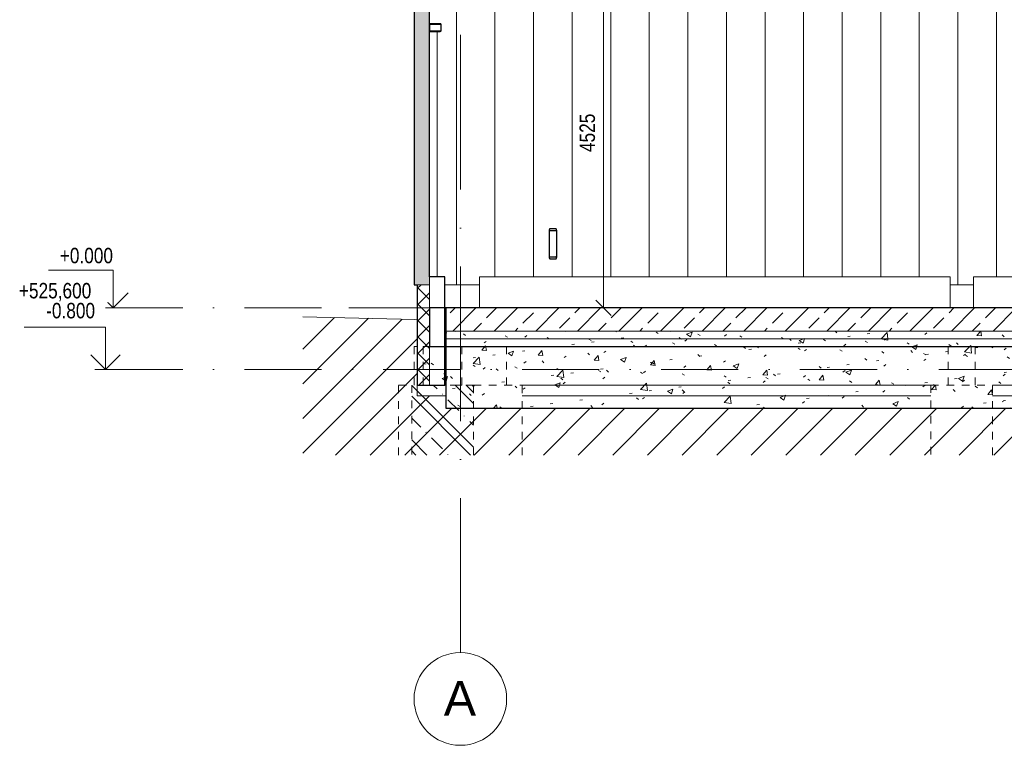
# Model space of a CAD drawing. Header units: millimetres. Extents: x -2033 to 156832, y -23587 to 25008.
# Tile 59 of 71: x 101276 to 114039, y -5666 to 3732. Entities that reach past the tile are written whole.
import ezdxf

# ---------------------------------------------------------------- set-up
doc = ezdxf.new("R2010")
doc.units = ezdxf.units.MM
for name, pattern in [('A_CARA_02_Čárkovaná', [200, 100, -100]), ('Čerchovaná 10mm', [1800, 1000, -400, 0, -400]), ('Čerchovaná 20mm', [3000, 2000, -500, 0, -500]), ('Čerchovaná 3mm', [500, 300, -100, 0, -100])]:
    doc.linetypes.add(name, pattern=pattern)
for name, color, linetype, lineweight in [('CA_DVERE18', 8, 'Continuous', 9), ('CA_DVERE25', 7, 'Continuous', 9), ('CA_DVERE_NEVHRA1', 3, 'Čerchovaná 3mm', 13), ('CA_KOTY', 3, 'Continuous', 9), ('CA_KOTY-100', 3, 'Continuous', 9), ('CA_KOTYVYS', 3, 'Continuous', 9), ('CA_OSY', 5, 'Continuous', 9), ('CA_PODLAHA', 1, 'Continuous', 25), ('CA_PODLAHA25', 7, 'Continuous', 13), ('CA_POHHRA25', 7, 'Continuous', 13), ('CA_REZY', 1, 'Continuous', 25), ('CA_SRAFY', 9, 'Continuous', 25), ('CA_TEXT35', 62, 'Continuous', 9), ('CA_ZAKLADY25', 7, 'Continuous', 13), ('CA_ZAKLADY5', 1, 'Continuous', 25), ('CA_ZARIZPRED', 8, 'Continuous', 13), ('Terénní útvar', 55, 'Continuous', 13), ('Vzor v řezu', 55, 'Continuous', 9)]:
    doc.layers.add(name, color=color, linetype=linetype, lineweight=lineweight)
doc.styles.add('Arial_2', font='arial.ttf', dxfattribs={"height": 450})
doc.styles.add('Arial_3', font='arial.ttf', dxfattribs={"width": 0.8, "height": 200})
doc.dimstyles.new('HP_Přímá_-_2_mm_Ariel_1-100_1', dxfattribs={"dimscale": 304.8, "dimtxt": 204.05188, "dimasz": 0.656168, "dimexe": 0.328084, "dimexo": 0.0625, "dimgap": 0.164042, "dimtad": 1, "dimdec": 0, "dimzin": 0, "dimdsep": 46, "dimtxsty": 'Arial_3', "dimblk1": 'OBLIQUE', "dimblk2": 'OBLIQUE', "dimsah": 1, "dimcen": 0.09, "dimazin": 0, "dimtfac": 1, "dimtdec": 4, "dimtix": 1, "dimtmove": 0, "dimatfit": 3, "dimfxl": 0.984252, "dimfxlon": 1, "dimtvp": 1, "dimtolj": 1, "dimtzin": 0, "dimarcsym": 2})
pattern_1 = [(50, (113120.25, 2698.53), (728.737, -63.756), [76.2, -838.2]), (355, (113120.25, 2698.5), (-140.97, 764.23), [60.96, -670.56]), (100.451, (113181, 2693.2), (587.77, 700.467), [64.76, -712.36]), (46.184, (113120.25, 2901.7), (1084.32, -168.17), [114.3, -1257.3]), (96.636, (113210.6, 2887.7), (949.61, 989.71), [97.14, -1068.54]), (351.184, (113120.3, 2901.7), (949.62, 989.7), [91.44, -1005.84]), (21, (113221.85, 2850.93), (606.458, -409.06), [76.2, -838.2]), (326, (113221.85, 2850.9), (247.21, 736.75), [60.96, -670.56]), (71.451, (113272.4, 2816.84), (853.67, 327.685), [64.76, -712.36]), (37.5, (113120.25, 2698.53), (12.355, 338.22), [33.528, -628.904, 33.528, -647.192, -673.1]), (37.5, (113120.25, 2698.53), (12.355, 338.22), [-1343.152, 33.528, -639.572]), (7.5, (113120.25, 2698.53), (267.279, 400.722), [33.528, -354.584, 33.528, -613.664, -256.54]), (7.5, (113120.25, 2698.53), (267.279, 400.722), [-1035.304, 33.528, -223.012]), (327.5, (112893.69, 2698.53), (542.363, -22.915), [33.528, -220.472, 33.528, -1810.512]), (327.5, (112893.69, 2698.53), (542.363, -22.915), [-287.528, -758.952, 33.528, -1018.032]), (317.5, (112792.1, 2698.53), (592.517, 101.707), [33.528, -296.672, 33.528, -492.76, -746.76]), (317.5, (112792.1, 2698.53), (592.517, 101.707), [-856.49, 33.53, -713.23])]

# ---------------------------------------------------------------- blocks, each defined once
blk = doc.blocks.new('CZ-Dveře_otočné_dvoukřídlé_OCZ typ2 - CZ-Dveře_otočné_dvoukřídlé_2x3_5-2140954-ŘEZ 4 _vestavek V1')
at = {"layer": 'CA_DVERE18'}
for p, q in [((7190, 0), (6305, 0)), ((7190, 0), (6305, 0)), ((7190, 0), (6632, 0)), ((6632, 0), (7190, 0))]:
    blk.add_line(p, q, dxfattribs=at)
at = {"layer": 'CA_DVERE25'}
for p, q in [((7360, 3580), (7350, 3580)), ((7450, 400), (7450, 3580))]:
    blk.add_line(p, q, dxfattribs=at)
blk = doc.blocks.new('CZ-Dveře_otočné_dvoukřídlé_OCZ typ2 - CZ-Dveře_otočné_dvoukřídlé_2x3_5-V7-ŘEZ 4 _vestavek V1')
at = {"layer": 'CA_DVERE18'}
for p, q in [((7190, 0), (6305, 0)), ((7190, 0), (6305, 0)), ((7190, 0), (6632, 0)), ((6632, 0), (7190, 0))]:
    blk.add_line(p, q, dxfattribs=at)
blk = doc.blocks.new('ocelová kce final - 11542_003_OK-HALA_TaO-2_ET_AciS_2025-05-29_upr_dwg-2597525-ŘEZ 4 _vestavek V1')
at = {"layer": 'CA_REZY'}
for p, q in [((7350, 3670), (7350, 3590)), ((7355, 3590), (7355, 3670)), ((7490, 3680), (7360, 3680)), ((7360, 3675), (7490, 3675)), ((7490, 3585), (7360, 3585)), ((7360, 3580), (7490, 3580)), ((7495, 3670), (7495, 3590)), ((7500, 3590), (7500, 3670)), ((8990, 1023), (8910, 1023)), ((8900, 984), (8900, 675)), ((8905, 675), (8905, 984)), ((8910, 1004), (8990, 1004)), ((8995, 984), (8995, 675)), ((9000, 675), (9000, 984)), ((8990, 656), (8910, 656)), ((8910, 636), (8990, 636)), ((22450, 0), (7350, 0)), ((7350, 0), (7350, -500)), ((7350, -500), (22450, -500))]:
    blk.add_line(p, q, dxfattribs=at)
at = {"layer": 'CA_REZY', "flags": 128}
for points in [[(8910, 1023), (8909, 1023), (8907, 1022), (8906, 1020), (8905, 1018), (8904, 1015), (8903, 1012), (8902, 1008), (8901, 1004), (8901, 999), (8900, 994), (8900, 989), (8900, 984)], [(9000, 984), (9000, 989), (9000, 994), (8999, 999), (8999, 1004), (8998, 1008), (8997, 1012), (8996, 1015), (8995, 1018), (8994, 1020), (8993, 1022), (8991, 1023), (8990, 1023)], [(8905, 984), (8905, 987), (8905, 989), (8905, 992), (8906, 994), (8906, 996), (8906, 998), (8907, 1000), (8907, 1001), (8908, 1002), (8909, 1003), (8909, 1003), (8910, 1004)], [(8990, 1004), (8991, 1003), (8991, 1003), (8992, 1002), (8992, 1001), (8993, 1000), (8994, 998), (8994, 996), (8994, 994), (8995, 992), (8995, 989), (8995, 987), (8995, 984)], [(8900, 675), (8900, 670), (8900, 665), (8901, 660), (8901, 656), (8902, 651), (8903, 648), (8904, 644), (8905, 641), (8906, 639), (8907, 638), (8909, 637), (8910, 636)], [(8910, 656), (8909, 656), (8909, 656), (8908, 657), (8907, 658), (8907, 660), (8906, 661), (8906, 663), (8906, 665), (8905, 668), (8905, 670), (8905, 672), (8905, 675)], [(8995, 675), (8995, 672), (8995, 670), (8995, 668), (8994, 665), (8994, 663), (8994, 661), (8993, 660), (8992, 658), (8992, 657), (8991, 656), (8991, 656), (8990, 656)], [(8990, 636), (8991, 637), (8993, 638), (8994, 639), (8995, 641), (8996, 644), (8997, 648), (8998, 651), (8999, 656), (8999, 660), (9000, 665), (9000, 670), (9000, 675)]]:
    blk.add_lwpolyline(points, dxfattribs=at)
at = {"layer": 'CA_REZY'}
for centre, radius, start, end in [((7360, 3670), 10, 90, 180), ((7360, 3590), 10, 180, 270), ((7360, 3670), 5, 90, 180), ((7360, 3590), 5, 180, 270), ((7490, 3670), 10, 0, 90), ((7490, 3670), 5, 0, 90), ((7490, 3590), 5, 270, 0), ((7490, 3590), 10, 270, 0)]:
    blk.add_arc(centre, radius, start, end, dxfattribs=at)
blk = doc.blocks.new('ocelová kce final - ocelová kce final-2597615-ŘEZ 4 _vestavek V1')
blk.add_blockref('ocelová kce final - 11542_003_OK-HALA_TaO-2_ET_AciS_2025-05-29_upr_dwg-2597525-ŘEZ 4 _vestavek V1', (0, 0))
blk = doc.blocks.new('Podlaží - Záhlaví podlaží-542802-ŘEZ 4 _vestavek V1')
at = {"layer": 'CA_KOTYVYS'}
for p, q in [((3251, 487), (2412, 487)), ((3251, 0), (3251, 487)), ((3251, 0), (3058, 193)), ((3251, 0), (3444, 193))]:
    blk.add_line(p, q, dxfattribs=at)
blk = doc.blocks.new('Podlaží - Bez názvu-542800-ŘEZ 4 _vestavek V1')
at = {"layer": 'CA_KOTYVYS'}
for p, q in [((3151, 6710), (2098, 6710)), ((3151, 6160), (3151, 6710)), ((3151, 6160), (2959, 6353)), ((3151, 6160), (3341, 6350)), ((3151, 6160), (3010, 6160))]:
    blk.add_line(p, q, dxfattribs=at)
blk = doc.blocks.new('Osnova - Bublina osnovy 12mm-4850-ŘEZ 4 _vestavek V1')
at = {"layer": 'CA_TEXT35'}
blk.add_circle((7750, -5066), 600, dxfattribs=at)
blk = doc.blocks.new('DIMBLOCK94-ŘEZ 4 _vestavek V1')
at = {"layer": 'CA_KOTY-100'}
for p, q in [((108843, 4525), (108743, 4625)), ((108843, 4525), (108743, 4525)), ((108843, 4525), (108843, 0)), ((108843, 4525), (108943, 4425)), ((108843, 4525), (109143, 4525)), ((108843, 0), (108743, 100)), ((108843, 0), (108743, 0)), ((108843, 0), (108943, -100)), ((108843, 0), (109143, 0))]:
    blk.add_line(p, q, dxfattribs=at)
at = {"layer": 'CA_KOTY-100', "color": 0, "insert": (108533, 2018), "char_height": 200, "width": 587.67, "attachment_point": 1, "rotation": 90, "line_spacing_factor": 0.941778, "style": 'Arial_3'}
blk.add_mtext('4525', dxfattribs=at)
blk = doc.blocks.new('_Oblique')
at = {"color": 0, "linetype": 'ByBlock', "lineweight": -2}
blk.add_line((-0.5, -0.5), (0.5, 0.5), dxfattribs=at)

msp = doc.modelspace()

# ---------------------------------------------------------------- hatches: boundary and pattern name
at = {"layer": 'CA_POHHRA25', "lineweight": 9}
h = msp.add_hatch(dxfattribs=at)
h.set_pattern_fill('FP_32', color=256, style=0, pattern_type=2)
h.set_pattern_definition([(90, (146436.8, 0), (-500, 3e-14), [])])
h.paths.add_polyline_path([(119678, 6040), (119678, 6029), (119589.5, 6029), (119576.8, 6023.7), (119571.5, 6011), (119571.5, 5859), (119576.8, 5846.3), (119589.5, 5841), (119678, 5841), (119678, 5830), (119458, 5830), (119458, 5841), (119546.5, 5841), (119559.2, 5846.3), (119564.5, 5859), (119564.5, 6011), (119559.2, 6023.7), (119546.5, 6029), (119458, 6029), (119458, 6040), (119660.9, 6040)])
h.paths.add_polyline_path([(106787.9, 300), (107237.9, 300), (107237.9, 400), (113337.9, 400), (113337.9, 300), (113637.9, 300), (113637.9, 400), (119728, 400), (119728, 6160), (119808, 6160), (119808, 300), (120235.4, 300), (120235.4, 400), (120517.7, 400), (120517.7, 4965), (120427.7, 4965), (120427.7, 5000), (120347.7, 5000), (120347.7, 5880), (120427.7, 5880), (120427.7, 6030), (121688.1, 6030), (121688.1, 12419.3), (106587.9, 12419.3), (106587.9, 7010), (114007.9, 7010), (114007.9, 9867), (113868, 9867), (113868, 9875.5), (113923.2, 9875.5), (113931.7, 9879), (113935.2, 9887.5), (113935.2, 9979.5), (113931.7, 9988), (113923.2, 9991.5), (113868, 9991.5), (113868, 10000), (118685.5, 10000), (118685.5, 6160), (119688, 6160), (119688, 6040), (119678, 6040), (119678, 6074.5), (113838, 6074.5), (113838, 6040), (114048, 6039.6), (114048, 6029), (113959.5, 6029), (113946.8, 6023.7), (113941.5, 6011), (113941.5, 5859), (113946.8, 5846.3), (113959.5, 5841), (114048, 5841), (114048, 5830), (113828, 5830), (113828, 5841), (113916.5, 5841), (113929.2, 5846.3), (113934.5, 5859), (113934.5, 6011), (113929.2, 6023.7), (113916.5, 6029), (113828, 6029), (113828, 6160), (106587.9, 6160), (106588, 3580), (106598, 3580), (106590.9, 3582.9), (106588, 3590), (106588, 3670), (106590.9, 3677.1), (106598, 3680), (106728, 3680), (106735.1, 3677.1), (106738, 3670), (106738, 3590), (106735.1, 3582.9), (106728, 3580), (106687.9, 3580), (106687.9, 400), (106787.9, 400), (106787.9, 331.5)])
h.paths.add_polyline_path([(119595.5, 636.2), (119528, 636.2), (119523, 641.4), (119520.1, 651.4), (119518.2, 667.5), (119518, 674.9), (119519.1, 1002.1), (119521.9, 1014.9), (119523, 1017.7), (119528, 1022.9), (119608, 1022.9), (119613, 1017.7), (119615.9, 1007.8), (119617.8, 991.6), (119618, 984.2), (119616.8, 657), (119614.1, 644.2), (119613, 641.4), (119608, 636.2)])
h.paths.add_polyline_path([(108228, 636.2), (108148, 636.2), (108143, 641.4), (108140.1, 651.4), (108138.2, 667.5), (108138, 674.9), (108139.1, 1002.1), (108141.9, 1014.9), (108143, 1017.7), (108148, 1022.9), (108228, 1022.9), (108233, 1017.7), (108235.9, 1007.8), (108237.8, 991.6), (108238, 984.2), (108236.8, 657), (108234.1, 644.2), (108233, 641.4)])
h.paths.add_polyline_path([(119595.5, 655.6), (119609.3, 656.2), (119611.2, 660.1), (119612.6, 667.5), (119613, 674.9), (119612, 996), (119609.3, 1002.9), (119608, 1003.6), (119526.7, 1002.9), (119524.8, 999), (119523.4, 991.6), (119523, 984.2), (119524, 663.1), (119526.7, 656.2), (119528, 655.6)])
h.paths.add_polyline_path([(108148, 655.6), (108229.3, 656.2), (108231.2, 660.1), (108232.6, 667.5), (108233, 674.9), (108232, 996), (108229.3, 1002.9), (108228, 1003.6), (108146.7, 1002.9), (108144.8, 999), (108143.4, 991.6), (108143, 984.2), (108144, 663.1), (108146.7, 656.2), (108147.3, 655.7)])
h.paths.add_polyline_path([(120217.7, 1410), (120217.7, 1975), (120437.7, 1975), (120437.7, 1410), (120223.9, 1410)])
h.paths.add_polyline_path([(106598, 3585), (106728, 3585), (106731.5, 3586.5), (106733, 3590), (106733, 3670), (106731.5, 3673.5), (106728, 3675), (106598, 3675), (106594.5, 3673.5), (106593, 3670), (106593, 3590), (106594.5, 3586.5)])
h.paths.add_polyline_path([(108228, 4442.2), (108144.2, 4443.3), (108140.9, 4446.3), (108138.7, 4450.9), (108138, 4456.3), (108138.7, 4574.9), (108140.9, 4579.5), (108144.2, 4582.5), (108148, 4583.6), (108231.8, 4582.5), (108235.1, 4579.5), (108237.2, 4574.9), (108238, 4569.5), (108237.2, 4450.9), (108235.1, 4446.3), (108231.8, 4443.3), (108229, 4442.3)])
h.paths.add_polyline_path([(119595.5, 4442.2), (119524.2, 4443.3), (119520.9, 4446.3), (119518.7, 4450.9), (119518, 4456.3), (119518.7, 4574.9), (119520.9, 4579.5), (119524.2, 4582.5), (119528, 4583.6), (119611.8, 4582.5), (119615.1, 4579.5), (119617.2, 4574.9), (119618, 4569.5), (119617.2, 4450.9), (119615.1, 4446.3), (119611.8, 4443.3), (119608, 4442.2)])
h.paths.add_polyline_path([(108148, 4449.3), (108229.9, 4449.8), (108232.1, 4452.4), (108233, 4456.3), (108232.1, 4573.4), (108229.9, 4576), (108228, 4576.5), (108146.1, 4576), (108143.8, 4573.4), (108143, 4569.5), (108143.8, 4452.4), (108146.1, 4449.8), (108147, 4449.4)])
h.paths.add_polyline_path([(119528, 4449.3), (119609.9, 4449.8), (119612.1, 4452.4), (119613, 4456.3), (119612.1, 4573.4), (119609.9, 4576), (119608, 4576.5), (119526.1, 4576), (119523.8, 4573.4), (119523, 4569.5), (119523.8, 4452.4), (119526.1, 4449.8), (119527, 4449.4)])
h.paths.add_polyline_path([(106614.5, 4620), (106608, 4620), (106608, 4960), (113707.9, 4960), (113707.9, 6110), (113787.9, 6110), (113787.9, 4960), (114048, 4960), (114048, 4829), (113959.5, 4829), (113946.8, 4823.7), (113941.5, 4811), (113941.5, 4659), (113946.8, 4646.3), (113959.5, 4641), (114048, 4641), (114048, 4630), (113828, 4630), (113828, 4641), (113916.5, 4641), (113929.2, 4646.3), (113934.5, 4659), (113934.5, 4811), (113929.2, 4823.7), (113916.5, 4829), (113828, 4829), (113828, 4840), (114038, 4840), (114038, 4855.9), (106618, 4855.9), (106618.3, 4840), (106650.1, 4840), (106650.1, 4828), (106627.5, 4828), (106618, 4823.4), (106614.5, 4815), (106614.5, 4645), (106618.3, 4635.8), (106627.5, 4632), (106650.1, 4632), (106650.1, 4620), (106618.3, 4620)])
h.paths.add_polyline_path([(108078, 4620), (107178, 4620), (107178, 4630), (106958, 4630), (106958, 4620), (106650.1, 4620), (106650.1, 4632), (106958, 4632), (106958, 4641), (107046.5, 4641), (107059.2, 4646.3), (107064.5, 4659), (107064.5, 4811), (107059.2, 4823.7), (107046.5, 4829), (106650.1, 4828), (106650.1, 4840), (108298, 4840), (108298, 4829), (108209.5, 4829), (108196.8, 4823.7), (108191.5, 4808.5), (108191.5, 4659), (108196.8, 4646.3), (108209.5, 4641), (108298, 4641), (108298, 4630), (108078, 4630)])
h.paths.add_polyline_path([(110509.5, 4630), (110378, 4630), (110378, 4641), (110466.5, 4641), (110479.2, 4646.3), (110484.5, 4659), (110484.5, 4811), (110479.2, 4823.7), (110466.5, 4829), (110378, 4829), (110378, 4840), (110598, 4840), (110598, 4829), (110509.5, 4829), (110496.8, 4823.7), (110491.5, 4811), (110491.5, 4659), (110496.8, 4646.3), (110509.5, 4641), (110598, 4641), (110598, 4630)])
h.paths.add_polyline_path([(112678, 4630), (112678, 4641), (112766.5, 4641), (112779.2, 4646.3), (112784.5, 4659), (112784.5, 4811), (112779.2, 4823.7), (112766.5, 4829), (112678, 4829), (112678, 4840), (112898, 4840), (112898, 4829), (112809.5, 4829), (112796.8, 4823.7), (112791.5, 4808.5), (112791.5, 4659), (112796.8, 4646.3), (112809.5, 4641), (112898, 4641), (112898, 4630), (112766.5, 4630)])
h.paths.add_polyline_path([(109359.5, 4630), (109228, 4630), (109228, 4641), (109316.5, 4641), (109329.2, 4646.3), (109334.5, 4659), (109334.5, 4811), (109329.2, 4823.7), (109316.5, 4829), (109228, 4829), (109228, 4840), (109448, 4840), (109448, 4829), (109359.5, 4829), (109346.8, 4823.7), (109341.5, 4808.5), (109341.5, 4659), (109346.8, 4646.3), (109359.5, 4641), (109448, 4641), (109448, 4630)])
h.paths.add_polyline_path([(111659.5, 4630), (111528, 4630), (111528, 4641), (111616.5, 4641), (111629.2, 4646.3), (111634.5, 4659), (111634.5, 4811), (111629.2, 4823.7), (111616.5, 4829), (111528, 4829), (111528, 4840), (111748, 4840), (111748, 4829), (111659.5, 4829), (111646.8, 4823.7), (111641.5, 4808.5), (111641.5, 4659), (111646.8, 4646.3), (111659.5, 4641), (111748, 4641), (111748, 4630)])
h.paths.add_polyline_path([(107563.1, 4632), (108078, 4632), (108078, 4641), (108166.5, 4641), (108179.2, 4646.3), (108184.5, 4659), (108184.5, 4811), (108179.2, 4823.7), (108166.5, 4829), (107089.5, 4829), (107076.8, 4823.7), (107071.5, 4808.5), (107071.5, 4659), (107076.8, 4646.3), (107089.5, 4641), (107178, 4641), (107178, 4632)])
h.paths.add_polyline_path([(119595.5, 4685), (119528, 4685), (119520.9, 4687.9), (119518, 4695), (119518, 4775), (119520.9, 4782.1), (119528, 4785), (119608, 4785), (119615.1, 4782.1), (119618, 4775), (119618, 4695), (119615.1, 4687.9), (119608, 4685)])
h.paths.add_polyline_path([(119528, 4690), (119608, 4690), (119611.5, 4691.5), (119613, 4695), (119613, 4775), (119611.5, 4778.5), (119608, 4780), (119528, 4780), (119524.5, 4778.5), (119523, 4775), (119523, 4695), (119524.5, 4691.5)])
h.paths.add_polyline_path([(118428, 5830), (118428, 5841), (118516.5, 5841), (118529.2, 5846.3), (118534.5, 5859), (118534.5, 6011), (118529.2, 6023.7), (118516.5, 6029), (118428, 6029), (118428, 6040), (118648, 6040), (118648, 6029), (118559.5, 6029), (118546.8, 6023.7), (118541.5, 6011), (118541.5, 5859), (118546.8, 5846.3), (118559.5, 5841), (118648, 5841), (118648, 5830), (118516.5, 5830)])
h.paths.add_polyline_path([(115109.5, 5830), (114978, 5830), (114978, 5841), (115066.5, 5841), (115079.2, 5846.3), (115084.5, 5859), (115084.5, 6011), (115079.2, 6023.7), (115066.5, 6029), (114978, 6029), (114978, 6040), (115198, 6040), (115198, 6029), (115109.5, 6029), (115096.8, 6023.7), (115091.5, 6011), (115091.5, 5859), (115096.8, 5846.3), (115109.5, 5841), (115198, 5841), (115198, 5830), (115148.8, 5830)])
h.paths.add_polyline_path([(117278, 5830), (117278, 5841), (117366.5, 5841), (117379.2, 5846.3), (117384.5, 5859), (117384.5, 6011), (117379.2, 6023.7), (117366.5, 6029), (117278, 6029), (117278, 6040), (117498, 6040), (117498, 6029), (117409.5, 6029), (117396.8, 6023.7), (117391.5, 6011), (117391.5, 5859), (117396.8, 5846.3), (117409.5, 5841), (117498, 5841), (117498, 5830), (117366.5, 5830)])
h.paths.add_polyline_path([(116128, 5830), (116128, 5841), (116216.5, 5841), (116229.2, 5846.3), (116234.5, 5859), (116234.5, 6011), (116229.2, 6023.7), (116216.5, 6029), (116128, 6029), (116128, 6040), (116348, 6040), (116348, 6029), (116259.5, 6029), (116246.8, 6023.7), (116241.5, 6011), (116241.5, 5859), (116246.8, 5846.3), (116259.5, 5841), (116348, 5841), (116348, 5830), (116195.1, 5830)])
h.paths.add_polyline_path([(119688.5, 6170), (119682.5, 6170), (119682.5, 6270), (119688.5, 6270)])
h.paths.add_polyline_path([(119710.7, 6737.7), (119697.1, 6742.8), (119689.6, 6753.1), (119689.6, 6766.9), (119697.7, 6778), (119710.7, 6782.2), (119724.4, 6777.2), (119731.9, 6766.9), (119731.9, 6753.1), (119723.8, 6742), (119719.7, 6740.6)])
h.paths.add_polyline_path([(119710.7, 6740.6), (119724.4, 6746.3), (119730.1, 6760), (119723.8, 6773.9), (119710.7, 6779.3), (119697.1, 6773.7), (119691.4, 6760), (119697.7, 6746.1), (119707.5, 6742)])
h.paths.add_polyline_path([(119710.7, 7237.7), (119697.1, 7242.8), (119689.6, 7253.1), (119689.6, 7266.9), (119697.7, 7278), (119710.7, 7282.2), (119724.4, 7277.2), (119731.9, 7266.9), (119731.9, 7253.1), (119723.8, 7242), (119719.7, 7240.6)])
h.paths.add_polyline_path([(119710.7, 7240.6), (119724.4, 7246.3), (119730.1, 7260), (119723.8, 7273.9), (119710.7, 7279.3), (119697.1, 7273.7), (119691.4, 7260), (119697.7, 7246.1), (119707.5, 7242)])
h.paths.add_polyline_path([(107034.2, 9672.2), (107032.5, 9673), (107035.1, 9676.8), (107034.3, 9672.5)])
h.paths.add_polyline_path([(107036, 9672), (107034.3, 9672.4), (107036, 9676.8), (107100, 9676.8), (107100.9, 9672.1), (107100, 9672), (107039.9, 9672)])
h.paths.add_polyline_path([(107101.8, 9672.2), (107102.5, 9674.5), (107102.5, 9672.5)])
h.paths.add_polyline_path([(107028.8, 9677.4), (107028.8, 9679.5), (107030.8, 9678.6), (107029.7, 9678)])
h.paths.add_polyline_path([(107029.7, 9675.6), (107029.7, 9677.7), (107031.5, 9677.3), (107031, 9676.8)])
h.paths.add_polyline_path([(107031, 9674.1), (107029.7, 9675.6), (107032, 9675.6), (107032, 9675.6)])
h.paths.add_polyline_path([(107032.5, 9673), (107031, 9674.1), (107033.5, 9675.4), (107033, 9674.1)])
h.paths.add_polyline_path([(107103.5, 9673), (107103.5, 9675.6), (107105, 9674.1), (107104, 9673.4)])
h.paths.add_polyline_path([(107105, 9674.1), (107104, 9677), (107106.2, 9675.6)])
h.paths.add_polyline_path([(107106.2, 9675.6), (107104, 9678.4), (107107.2, 9677.4)])
h.paths.add_polyline_path([(107107.2, 9677.4), (107104, 9679.5), (107107.8, 9679.5)])
h.paths.add_polyline_path([(107028.8, 9762.5), (107029.7, 9764.3), (107032, 9761.6), (107029.7, 9762.2)])
h.paths.add_polyline_path([(107028.2, 9760.5), (107029.7, 9762), (107032, 9760.4), (107028.8, 9760.5)])
h.paths.add_polyline_path([(107028, 9758.3), (107028.8, 9760.3), (107032, 9759.4), (107028.8, 9758.6)])
h.paths.add_polyline_path([(107028, 9681.6), (107028.8, 9758.3), (107032, 9758.3), (107032, 9681.6), (107028.8, 9681.6)])
h.paths.add_polyline_path([(107028.2, 9679.5), (107028.8, 9681.4), (107032, 9680.5), (107028.4, 9679.5)])
h.paths.add_polyline_path([(107108, 9681.6), (107104, 9681.6), (107104, 9758.3), (107108, 9758.3)])
h.paths.add_polyline_path([(107107.8, 9679.5), (107104, 9680.6), (107108, 9681.6), (107107.8, 9679.5)])
h.paths.add_polyline_path([(107108, 9758.3), (107104, 9759.4), (107107.8, 9760.4)])
h.paths.add_polyline_path([(107103.6, 9760.4), (107107.2, 9762.5), (107107.2, 9760.5), (107103.9, 9760.4)])
h.paths.add_polyline_path([(107103.1, 9761.3), (107106.2, 9764.3), (107106.2, 9762.2), (107103.6, 9761.5)])
h.paths.add_polyline_path([(107105, 9765.8), (107106.2, 9764.3), (107104, 9764.3), (107104, 9764.4)])
h.paths.add_polyline_path([(107103.5, 9767), (107105, 9765.8), (107102.5, 9764.6), (107103, 9765.8)])
h.paths.add_polyline_path([(107101.8, 9767.7), (107103.5, 9767), (107100.9, 9763.1), (107101.7, 9767.5)])
h.paths.add_polyline_path([(107034.2, 9767.7), (107039.9, 9767.9), (107101.7, 9767.6), (107100, 9763.1), (107036, 9763.1), (107034.3, 9767.6)])
h.paths.add_polyline_path([(107032.5, 9767), (107034.3, 9767.5), (107033.5, 9765.5), (107033.3, 9765.8)])
h.paths.add_polyline_path([(107031, 9765.8), (107032.5, 9767), (107032.5, 9764.4), (107032, 9764.9)])
h.paths.add_polyline_path([(107033.5, 9762.1), (107029.7, 9764.3), (107031, 9765.8), (107033.1, 9762.7)])
h.paths.add_polyline_path([(107108, 9867), (106998, 9867), (106998, 9875.5), (107053.2, 9875.5), (107061.7, 9879), (107065.2, 9887.5), (107065.2, 9979.5), (107061.7, 9988), (107053.2, 9991.5), (106998, 9991.5), (106998, 10000), (107138, 10000), (107138, 9991.5), (107082.7, 9991.5), (107074.3, 9988), (107070.7, 9979.5), (107070.7, 9887.5), (107074.3, 9879), (107082.7, 9875.5), (107138, 9875.5), (107138, 9867)])
h.paths.add_polyline_path([(111598, 9867), (111598, 9875.5), (111653.2, 9875.5), (111661.7, 9879), (111665.2, 9887.5), (111665.2, 9979.5), (111661.7, 9988), (111653.2, 9991.5), (111598, 9991.5), (111598, 10000), (111738, 10000), (111738, 9991.5), (111682.7, 9991.5), (111674.3, 9988), (111670.7, 9979.5), (111670.7, 9887.5), (111674.3, 9879), (111682.7, 9875.5), (111738, 9875.5), (111738, 9867), (111653.2, 9867)])
h.paths.add_polyline_path([(109298, 9867), (109298, 9875.5), (109353.2, 9875.5), (109361.7, 9879), (109365.2, 9887.5), (109365.2, 9979.5), (109361.7, 9988), (109353.2, 9991.5), (109298, 9991.5), (109298, 10000), (109438, 10000), (109438, 9991.5), (109382.7, 9991.5), (109374.3, 9988), (109370.7, 9979.5), (109370.7, 9887.5), (109374.3, 9879), (109382.7, 9875.5), (109438, 9875.5), (109438, 9867), (109353.2, 9867)])
h.paths.add_polyline_path([(113952.7, 9875.5), (114007.9, 9875.5), (114007.9, 9991.5), (113952.7, 9991.5), (113944.3, 9988), (113940.7, 9979.5), (113940.7, 9887.5), (113944.3, 9879)])
h.paths.add_polyline_path([(107223.4, 9909), (107223.4, 9912), (107272.3, 9912), (107272.3, 9909)])
h.paths.add_polyline_path([(107276.2, 9915), (107276.2, 9953), (107280, 9953), (107280, 9915)])
h.paths.add_polyline_path([(107215.7, 9915), (107215.7, 9953), (107219.6, 9953), (107219.6, 9915)])
h.paths.add_polyline_path([(107272.3, 9956), (107223.4, 9956), (107223.4, 9959), (107272.3, 9959)])
at = {"layer": 'CA_SRAFY', "lineweight": 9}
h = msp.add_hatch(dxfattribs=at)
h.set_pattern_fill('FP_33', color=256, angle=-113.578, style=0, pattern_type=2)
h.set_pattern_definition([(336.422, (106392.717, 9213.146), (97.17559, 5e-05), [16.779, -8.852, 44.162, -8.852, -27.382]), (336.422, (106392.717, 9213.146), (97.17559, 5e-05), [-78.645, 16.779, -10.603]), (23.578, (106392.716, 9238.593), (-0.0001, 42.41054), [16.779, -8.852, 44.162, -8.852, -27.382]), (23.578, (106392.716, 9238.593), (-0.0001, 42.41054), [-78.645, 16.779, -10.603]), (270, (106392.72, 9238.59), (97.175, -1e-13), [25.446, -16.964]), (270, (106480.17, 9217.39), (97.175, -1e-13), [25.446, -16.964]), (360, (106408.096, 9245.304), (8e-14, 42.411), [8.112, -89.063]), (360, (106456.683, 9224.1), (8e-14, 42.411), [8.112, -89.063]), (360, (106408.096, 9206.434), (8e-14, 42.411), [8.112, -89.063]), (360, (106456.683, 9185.23), (8e-14, 42.411), [8.112, -89.063])])
h.paths.add_polyline_path([(106427.9, 300), (106587.9, 300), (106587.9, 12419.3), (106387.9, 12419.3), (106387.9, 300)])
h = msp.add_hatch(dxfattribs=at)
h.set_pattern_fill('FP_34', color=256, style=0, pattern_type=2)
h.set_pattern_definition([(45, (113120.25, 2698.53), (-106.066, 106.066), []), (135, (113120.25, 2698.53), (-106.066, -106.066), [])])
h.paths.add_polyline_path([(106516.8, -1000), (106587.9, -1000), (106587.9, 300), (106427.9, 300), (106427.9, -1000)])
h = msp.add_hatch(dxfattribs=at)
h.set_pattern_fill('FP_36', color=256, style=0, pattern_type=2)
h.set_pattern_definition([(45, (113120.25, 2698.53), (-269.408, 269.408), []), (45, (113389.66, 2698.53), (-269.408, 269.408), [190.5, -95.25])])
h.paths.add_polyline_path([(106797.9, -300), (121688.1, -300), (121688.1, 0), (106797.9, 0), (106797.9, -116.2)])
h = msp.add_hatch(dxfattribs=at)
h.set_pattern_fill('FP_35', color=256, style=0, pattern_type=2)
h.set_pattern_definition(pattern_1)
h.paths.add_polyline_path([(120641.8, -400), (121688.1, -400), (121688.1, -300), (106797.9, -300), (106797.9, -400), (120118.7, -400)])
at = {"layer": 'CA_SRAFY', "linetype": 'A_CARA_02_Čárkovaná', "lineweight": 9}
h = msp.add_hatch(dxfattribs=at)
h.set_pattern_fill('FP_35', color=256, style=0, pattern_type=2)
h.set_pattern_definition(pattern_1)
h.paths.add_polyline_path([(106909.1, -1000), (107007.9, -1000), (107007.9, -500), (106507.9, -500), (106507.9, -1000), (106843.7, -1000)])
at = {"layer": 'CA_SRAFY', "lineweight": 9}
h = msp.add_hatch(dxfattribs=at)
h.set_pattern_fill('FP_35', color=256, style=0, pattern_type=2)
h.set_pattern_definition(pattern_1)
h.paths.add_polyline_path([(120641.8, -1300), (121688.1, -1300), (121688.1, -400), (106797.9, -400), (106797.9, -1300), (120380.3, -1300)])
at = {"layer": 'CA_ZAKLADY25', "linetype": 'A_CARA_02_Čárkovaná', "lineweight": 9}
h = msp.add_hatch(dxfattribs=at)
h.set_pattern_fill('FP_43', color=256, style=0, pattern_type=2)
h.set_pattern_definition([(135, (113120.25, 2698.53), (-353.553, -353.553), []), (135, (113261.7, 2698.53), (-353.553, -353.553), []), (135, (113544.5, 2698.53), (-494.975, -212.132), [200, -100, 3.353, -96.647])])
h.paths.add_polyline_path([(106357.9, -1907), (107157.9, -1907), (107157.9, -1000), (106357.9, -1000), (106357.9, -1011.6)])
at = {"layer": 'Vzor v řezu'}
h = msp.add_hatch(dxfattribs=at)
h.set_pattern_fill('FP_37', color=256, style=0, pattern_type=2)
h.set_pattern_definition([(45, (113120.25, 2698.53), (-224.506, 224.506), [])])
h.paths.add_polyline_path([(121688.1, -1907), (121688.1, -1300), (106797.9, -1300), (106797.9, -1140), (106427.9, -1140), (106427.9, -146.8), (106398.7, -150.2), (104947.3, -114.5), (104947.3, -1907), (120641.8, -1907)])

# ---------------------------------------------------------------- linework, layer by layer
at = {"layer": 'CA_OSY', "linetype": 'Čerchovaná 20mm'}
msp.add_line((106987.9, -4465.9), (106987.9, 14978.8), dxfattribs=at)
at = {"layer": 'CA_OSY', "linetype": 'Čerchovaná 10mm'}
for p, q in [((102389.1, 0), (124246.1, 0)), ((102389.1, -800), (124246.1, -800))]:
    msp.add_line(p, q, dxfattribs=at)
at = {"layer": 'CA_PODLAHA'}
for p, q in [((121688.1, 0), (106797.9, 0)), ((106797.9, 0), (106797.9, -1300)), ((106797.9, -1300), (121688.1, -1300))]:
    msp.add_line(p, q, dxfattribs=at)
at = {"layer": 'CA_PODLAHA25'}
for p, q in [((121688.1, -300), (106797.9, -300)), ((121688.1, -400), (106797.9, -400))]:
    msp.add_line(p, q, dxfattribs=at)
at = {"layer": 'CA_POHHRA25'}
for p, q in [((106587.9, -1000), (106587.9, 400)), ((106587.9, 400), (106587.9, 300)), ((107237.9, 0), (107237.9, 400)), ((107237.9, 400), (113337.9, 400)), ((113337.9, 400), (113337.9, 0)), ((113637.9, 0), (113637.9, 400)), ((113637.9, 400), (119728, 400)), ((106427.9, 300), (106587.9, 300)), ((106587.9, 300), (106587.9, -1000)), ((106787.9, 300), (107237.9, 300)), ((113337.9, 300), (113637.9, 300)), ((113087.9, -1000), (107787.9, -1000)), ((119187.9, -1000), (113887.9, -1000))]:
    msp.add_line(p, q, dxfattribs=at)
at = {"layer": 'CA_REZY'}
for p, q in [((106387.9, 12419.3), (106387.9, 300)), ((106587.9, 400), (106587.9, 10000)), ((106787.9, 400), (106587.9, 400)), ((106787.9, -1000), (106787.9, 400)), ((106387.9, 300), (106427.9, 300)), ((106427.9, 300), (106427.9, -1000)), ((106427.9, -1000), (106587.9, -1000)), ((106587.9, -1000), (106787.9, -1000))]:
    msp.add_line(p, q, dxfattribs=at)
at = {"layer": 'CA_ZAKLADY25', "linetype": 'A_CARA_02_Čárkovaná', "lineweight": 9}
for p, q in [((106387.9, -500), (106427.9, -500)), ((106387.9, -500), (106387.9, -1000)), ((107587.9, -1000), (107587.9, -500)), ((113312.9, -500), (113312.9, -1000)), ((113662.9, -1000), (113662.9, -500)), ((106187.9, -1000), (106357.9, -1000)), ((106187.9, -1907), (106187.9, -1000)), ((107157.9, -1000), (107787.9, -1000)), ((107787.9, -1907), (107787.9, -1000)), ((113087.9, -1000), (113887.9, -1000)), ((113087.9, -1000), (113087.9, -1907)), ((113887.9, -1907), (113887.9, -1000))]:
    msp.add_line(p, q, dxfattribs=at)
at = {"layer": 'CA_ZAKLADY5', "linetype": 'A_CARA_02_Čárkovaná', "lineweight": 9}
for p, q in [((107007.9, -500), (106507.9, -500)), ((106507.9, -500), (106507.9, -1000)), ((107007.9, -1000), (107007.9, -500)), ((107157.9, -1000), (106357.9, -1000)), ((106357.9, -1000), (106357.9, -1907)), ((106507.9, -1000), (107007.9, -1000)), ((107157.9, -1907), (107157.9, -1000))]:
    msp.add_line(p, q, dxfattribs=at)
at = {"layer": 'Terénní útvar', "color": 135}
for p, q in [((106398.7, -150.2), (104947.3, -114.5)), ((106427.9, -146.8), (106398.7, -150.2)), ((106427.9, -1140), (106427.9, -1000)), ((106797.9, -1140), (106427.9, -1140)), ((107787.9, -1140), (113087.9, -1140)), ((113887.9, -1140), (119187.9, -1140))]:
    msp.add_line(p, q, dxfattribs=at)

# ---------------------------------------------------------------- block references
at = {"layer": 'CA_DVERE_NEVHRA1'}
for name in ['CZ-Dveře_otočné_dvoukřídlé_OCZ typ2 - CZ-Dveře_otočné_dvoukřídlé_2x3_5-2140954-ŘEZ 4 _vestavek V1', 'CZ-Dveře_otočné_dvoukřídlé_OCZ typ2 - CZ-Dveře_otočné_dvoukřídlé_2x3_5-V7-ŘEZ 4 _vestavek V1']:
    msp.add_blockref(name, (99238, 0), dxfattribs=at)
at = {"layer": 'CA_KOTYVYS'}
for name, p in [('Podlaží - Záhlaví podlaží-542802-ŘEZ 4 _vestavek V1', (99238, 0)), ('Podlaží - Bez názvu-542800-ŘEZ 4 _vestavek V1', (99238, -6960))]:
    msp.add_blockref(name, p, dxfattribs=at)
at = {"layer": 'CA_TEXT35'}
msp.add_blockref('Osnova - Bublina osnovy 12mm-4850-ŘEZ 4 _vestavek V1', (99238, 0), dxfattribs=at)
at = {"layer": 'CA_ZARIZPRED'}
msp.add_blockref('ocelová kce final - ocelová kce final-2597615-ŘEZ 4 _vestavek V1', (99238, 0), dxfattribs=at)

# ---------------------------------------------------------------- texts
at = {"layer": 'CA_KOTYVYS', "insert": (101795.6, 777.4), "char_height": 200, "width": 852.995, "attachment_point": 1, "style": 'Arial_3', "bg_fill": 3, "box_fill_scale": 1.25, "bg_fill_color": 256, "bg_fill_true_color": 13158600, "bg_fill_transparency": 0}
msp.add_mtext('+0.000', dxfattribs=at)

# ---------------------------------------------------------------- dimensions: what is measured, and where the dimension line sits
at = {"layer": 'CA_KOTY'}
dim = msp.add_linear_dim(base=(108842.8, 0), p1=(109142.8, 4525), p2=(109142.8, 0), angle=90, dimstyle='HP_Přímá_-_2_mm_Ariel_1-100_1', override={"dimpost": '<>', "dimfxl": 4525}, dxfattribs=at)
dim.commit()
dim.dimension.update_dxf_attribs({"geometry": 'DIMBLOCK94-ŘEZ 4 _vestavek V1', "text_midpoint": (108690.7, 2262.5)})

# ---------------------------------------------------------------- next in the draw order: texts
at = {"layer": 'CA_KOTYVYS', "insert": (101265.6, 322.7), "char_height": 200, "width": 1160.843, "attachment_point": 1, "style": 'Arial_3', "bg_fill": 3, "box_fill_scale": 1.25, "bg_fill_color": 256, "bg_fill_true_color": 13158600, "bg_fill_transparency": 0}
msp.add_mtext('+525,600', dxfattribs=at)
at = {"layer": 'CA_TEXT35', "insert": (106772.7, -4833.3), "char_height": 450, "width": 513.08, "attachment_point": 1, "style": 'Arial_2', "bg_fill": 3, "box_fill_scale": 1.25, "bg_fill_color": 256, "bg_fill_true_color": 13158600, "bg_fill_transparency": 0}
msp.add_mtext('\\fArial|b0|i0|c238|p34|;A', dxfattribs=at)

# ---------------------------------------------------------------- next in the draw order: texts
at = {"layer": 'CA_KOTYVYS', "insert": (101619.2, 64.2), "char_height": 200, "width": 782.447, "attachment_point": 1, "style": 'Arial_3'}
msp.add_mtext('-0.800', dxfattribs=at)

doc.saveas('drawing.dxf')
